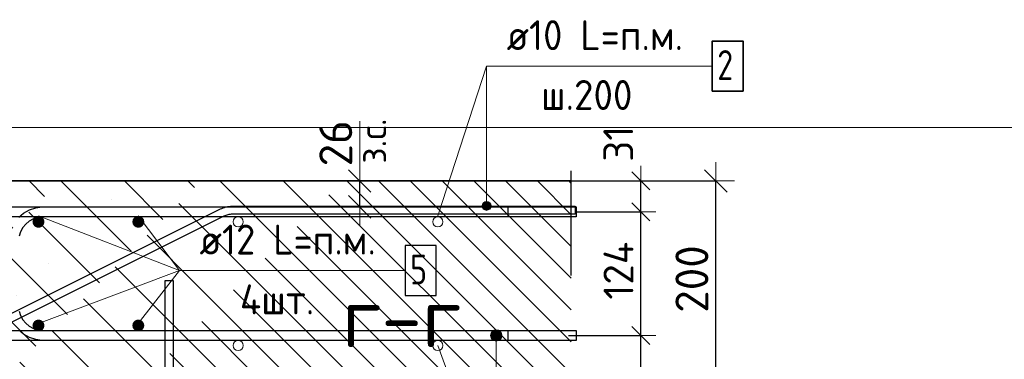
# Model space of a CAD drawing. Header units: metres. Extents: x -38 to 107, y -15 to 21.
# Tile 66 of 133: x 72.167 to 73.153, y 3.439 to 3.78. Entities that reach past the tile are written whole.
import ezdxf

# ---------------------------------------------------------------- set-up
doc = ezdxf.new("R2010")
doc.units = ezdxf.units.M
doc.header["$PDMODE"] = 65
doc.linetypes.add('______4', pattern=[0.135, 0.105, -0.03])
for name, color, linetype, lineweight in [('XR$3$Арм. стержнями верхней зоны', 180, 'Continuous', 35), ('XR$3$Арм. стержнями нижней зоны', 180, 'Continuous', 35), ('XR$3$Арм.стержн. Арматура края', 96, 'Continuous', 35), ('XR$3$Арм.стержн. Доп. арматура', 180, 'Continuous', 35), ('XR$3$Размерная линия (1)', 7, 'Continuous', 13), ('XR$3$Размерная линия_ общее', 7, 'Continuous', 13)]:
    doc.layers.add(name, color=color, linetype=linetype, lineweight=lineweight)
doc.styles.add('ISOCPEUR', font='txt')
doc.dimstyles.new('DIMSTYLE_11', dxfattribs={"dimtxt": 0.033, "dimasz": 0.0375, "dimexe": 0, "dimexo": 0, "dimgap": 0.0165, "dimtad": 2, "dimdec": 0, "dimlfac": 1000, "dimrnd": 1, "dimzin": 12, "dimdsep": 46, "dimtxsty": 'ISOCPEUR', "dimblk1": 'ALL_ML_STRICH', "dimblk2": 'ALL_ML_STRICH', "dimsah": 1, "dimcen": 0, "dimclrd": 7, "dimclre": 256, "dimclrt": 7, "dimadec": 0, "dimazin": 0, "dimtfac": 1, "dimtdec": 0, "dimtix": 1, "dimtmove": 2, "dimatfit": 3, "dimfxl": 0, "dimtvp": 1.2, "dimtzin": 0, "dimlwd": 0, "dimlwe": -3, "dimarcsym": 0})
doc.dimstyles.new('DIMSTYLE_12', dxfattribs={"dimtxt": 0.03, "dimasz": 0.03, "dimexe": 0, "dimexo": 0, "dimgap": 0.015, "dimtad": 2, "dimdec": 0, "dimlfac": 1000, "dimrnd": 1, "dimzin": 12, "dimdsep": 46, "dimtxsty": 'ISOCPEUR', "dimblk1": 'ALL_ML_STRICH', "dimblk2": 'ALL_ML_STRICH', "dimsah": 1, "dimcen": 0, "dimclrd": 7, "dimclre": 256, "dimclrt": 7, "dimadec": 0, "dimazin": 0, "dimtfac": 1, "dimtdec": 0, "dimtix": 1, "dimtmove": 2, "dimatfit": 3, "dimfxl": 0, "dimtzin": 0, "dimlwd": 0, "dimlwe": -3, "dimarcsym": 0})
doc.dimstyles.new('DIMSTYLE_14', dxfattribs={"dimtxt": 0.03, "dimasz": 0.03, "dimexe": 0, "dimexo": 0, "dimgap": 0.015, "dimtad": 2, "dimdec": 0, "dimlfac": 1000, "dimrnd": 1, "dimzin": 12, "dimdsep": 46, "dimtxsty": 'ISOCPEUR', "dimblk1": 'ALL_ML_STRICH', "dimblk2": 'ALL_ML_STRICH', "dimsah": 1, "dimcen": 0, "dimclrd": 7, "dimclre": 256, "dimclrt": 7, "dimadec": 0, "dimazin": 0, "dimtfac": 1, "dimtdec": 0, "dimtix": 1, "dimtmove": 2, "dimatfit": 3, "dimfxl": 0, "dimtvp": 1.2, "dimtzin": 0, "dimlwd": 0, "dimlwe": -3, "dimarcsym": 0})
doc.dimstyles.new('DIMSTYLE_8', dxfattribs={"dimtxt": 0.033, "dimasz": 0.0375, "dimexe": 0, "dimexo": 0, "dimgap": 0.0165, "dimtad": 2, "dimdec": 0, "dimlfac": 1000, "dimrnd": 1, "dimzin": 12, "dimdsep": 46, "dimtxsty": 'ISOCPEUR', "dimblk1": 'ALL_ML_STRICH', "dimblk2": 'ALL_ML_STRICH', "dimsah": 1, "dimcen": 0, "dimclrd": 7, "dimclre": 256, "dimclrt": 7, "dimadec": 0, "dimazin": 0, "dimtfac": 1, "dimtdec": 0, "dimtix": 1, "dimtmove": 2, "dimatfit": 3, "dimfxl": 0, "dimtzin": 0, "dimlwd": 0, "dimlwe": -3, "dimarcsym": 0})
pattern_1 = [(135, (0, 0), (-0.031819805, -0.031819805), [0.4, -0.05, 0, -0.05]), (135, (-0.01591, -0.01591), (-0.031819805, -0.031819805), [0.8, -0.1, 0.1, -0.1])]

# ---------------------------------------------------------------- blocks, each defined once
blk = doc.blocks.new('ALL_ML_STRICH')
at = {"color": 0, "linetype": 'ByBlock', "lineweight": -2}
for p, q in [((-0.3, -0.3), (0.3, 0.3)), ((0, -0.5), (0, 0.5)), ((-1, 0), (0.5, 0))]:
    blk.add_line(p, q, dxfattribs=at)
blk = doc.blocks.new('*D95')
at = {"layer": 'DEFPOINTS', "color": 7, "linetype": 'Continuous', "lineweight": 13, "transparency": 33554687}
for p in [(72.69287, 3.61831), (72.69287, 3.41831), (72.86441, 3.41831)]:
    blk.add_point(p, dxfattribs=at)
at = {"layer": 'XR$3$Размерная линия_ общее', "color": 253, "linetype": 'Continuous', "lineweight": -2, "true_color": 0xa0a0a0, "transparency": 33554687}
for p, q in [((72.71287, 3.61831), (72.86441, 3.61831)), ((72.71287, 3.41831), (72.86441, 3.41831))]:
    blk.add_line(p, q, dxfattribs=at)
at = {"layer": 'XR$3$Размерная линия_ общее', "color": 7, "linetype": 'Continuous', "lineweight": -2, "transparency": 33554687}
blk.add_line((72.86441, 3.41831), (72.86441, 3.61831), dxfattribs=at)
at = {"layer": 'XR$3$Размерная линия_ общее', "color": 7, "linetype": 'Continuous', "lineweight": 13, "transparency": 33554687, "xscale": 0.0375, "yscale": 0.0375, "zscale": 0.0375}
for p, rotation in [((72.86441, 3.61831), 90), ((72.86441, 3.41831), 270)]:
    blk.add_blockref('ALL_ML_STRICH', p, dxfattribs=dict(at, rotation=rotation))
at = {"layer": 'XR$3$Размерная линия_ общее', "color": 7, "linetype": 'Continuous', "lineweight": 13, "transparency": 33554687, "insert": (72.84041, 3.51996), "char_height": 0.033, "width": 0.099, "attachment_point": 5, "rotation": 90, "style": 'ISOCPEUR'}
blk.add_mtext('\\A1;{200}', dxfattribs=at)
blk = doc.blocks.new('*D164')
at = {"layer": 'DEFPOINTS', "color": 7, "linetype": 'Continuous', "lineweight": 13, "transparency": 33554687}
for p in [(72.4677, 3.61831), (72.4677, 3.59231), (72.50769, 3.59231)]:
    blk.add_point(p, dxfattribs=at)
at = {"layer": 'XR$3$Размерная линия_ общее', "color": 253, "linetype": 'Continuous', "lineweight": -2, "true_color": 0xa0a0a0, "transparency": 33554687}
for p, q in [((72.4877, 3.61831), (72.50769, 3.61831)), ((72.4877, 3.59231), (72.50769, 3.59231))]:
    blk.add_line(p, q, dxfattribs=at)
at = {"layer": 'XR$3$Размерная линия_ общее', "color": 7, "linetype": 'Continuous', "lineweight": -2, "transparency": 33554687}
blk.add_line((72.50769, 3.59231), (72.50769, 3.61831), dxfattribs=at)
at = {"layer": 'XR$3$Размерная линия_ общее', "color": 7, "linetype": 'Continuous', "lineweight": 13, "transparency": 33554687, "xscale": 0.0375, "yscale": 0.0375, "zscale": 0.0375}
for p, rotation in [((72.50769, 3.61831), 90), ((72.50769, 3.59231), 270)]:
    blk.add_blockref('ALL_ML_STRICH', p, dxfattribs=dict(at, rotation=rotation))
at = {"layer": 'XR$3$Размерная линия_ общее', "color": 7, "linetype": 'Continuous', "lineweight": 13, "transparency": 33554687, "insert": (72.50722, 3.63567), "char_height": 0.027, "width": 0.00135, "attachment_point": 1, "rotation": 90, "line_spacing_factor": 0.60241, "style": 'ISOCPEUR'}
blk.add_mtext('з.с.', dxfattribs=at)
at = {"layer": 'XR$3$Размерная линия_ общее', "color": 7, "linetype": 'Continuous', "lineweight": 13, "transparency": 33554687, "insert": (72.48369, 3.65603), "char_height": 0.033, "width": 0.066, "attachment_point": 5, "rotation": 90, "style": 'ISOCPEUR'}
blk.add_mtext('\\A1;{26}', dxfattribs=at)
blk = doc.blocks.new('*D213')
at = {"layer": 'DEFPOINTS', "color": 7, "linetype": 'Continuous', "lineweight": 13, "transparency": 33554687}
for p in [(72.69675, 3.46331), (72.7096, 3.41831), (72.78941, 3.41831)]:
    blk.add_point(p, dxfattribs=at)
at = {"layer": 'XR$3$Размерная линия (1)', "color": 9, "linetype": 'Continuous', "lineweight": -2, "true_color": 0xc7c7c7, "transparency": 33554687}
for p, q in [((72.71675, 3.46331), (72.78941, 3.46331)), ((72.7296, 3.41831), (72.78941, 3.41831))]:
    blk.add_line(p, q, dxfattribs=at)
at = {"layer": 'XR$3$Размерная линия (1)', "color": 7, "linetype": 'Continuous', "lineweight": -2, "transparency": 33554687}
blk.add_line((72.78941, 3.41831), (72.78941, 3.46331), dxfattribs=at)
at = {"layer": 'XR$3$Размерная линия (1)', "color": 7, "linetype": 'Continuous', "lineweight": 13, "transparency": 33554687, "xscale": 0.03, "yscale": 0.03, "zscale": 0.03}
for p, rotation in [((72.78941, 3.46331), 90), ((72.78941, 3.41831), 270)]:
    blk.add_blockref('ALL_ML_STRICH', p, dxfattribs=dict(at, rotation=rotation))
at = {"layer": 'XR$3$Размерная линия (1)', "color": 7, "linetype": 'Continuous', "lineweight": 13, "transparency": 33554687, "insert": (72.76691, 3.38455), "char_height": 0.03, "width": 0.06, "attachment_point": 5, "rotation": 90, "style": 'ISOCPEUR'}
blk.add_mtext('\\A1;{45}', dxfattribs=at)
blk = doc.blocks.new('*D214')
at = {"layer": 'DEFPOINTS', "color": 7, "linetype": 'Continuous', "lineweight": 13, "transparency": 33554687}
for p in [(72.70378, 3.58731), (72.69675, 3.46331), (72.78941, 3.46331)]:
    blk.add_point(p, dxfattribs=at)
at = {"layer": 'XR$3$Размерная линия (1)', "color": 9, "linetype": 'Continuous', "lineweight": -2, "true_color": 0xc7c7c7, "transparency": 33554687}
for p, q in [((72.72378, 3.58731), (72.78941, 3.58731)), ((72.71675, 3.46331), (72.78941, 3.46331))]:
    blk.add_line(p, q, dxfattribs=at)
at = {"layer": 'XR$3$Размерная линия (1)', "color": 7, "linetype": 'Continuous', "lineweight": -2, "transparency": 33554687}
blk.add_line((72.78941, 3.46331), (72.78941, 3.58731), dxfattribs=at)
at = {"layer": 'XR$3$Размерная линия (1)', "color": 7, "linetype": 'Continuous', "lineweight": 13, "transparency": 33554687, "xscale": 0.03, "yscale": 0.03, "zscale": 0.03}
for p, rotation in [((72.78941, 3.58731), 90), ((72.78941, 3.46331), 270)]:
    blk.add_blockref('ALL_ML_STRICH', p, dxfattribs=dict(at, rotation=rotation))
at = {"layer": 'XR$3$Размерная линия (1)', "color": 7, "linetype": 'Continuous', "lineweight": 13, "transparency": 33554687, "insert": (72.76691, 3.52831), "char_height": 0.03, "width": 0.09, "attachment_point": 5, "rotation": 90, "style": 'ISOCPEUR'}
blk.add_mtext('\\A1;{124}', dxfattribs=at)
blk = doc.blocks.new('*D215')
at = {"layer": 'DEFPOINTS', "color": 7, "linetype": 'Continuous', "lineweight": 13, "transparency": 33554687}
for p in [(72.68591, 3.61831), (72.70378, 3.58731), (72.78941, 3.58731)]:
    blk.add_point(p, dxfattribs=at)
at = {"layer": 'XR$3$Размерная линия (1)', "color": 9, "linetype": 'Continuous', "lineweight": -2, "true_color": 0xc7c7c7, "transparency": 33554687}
for p, q in [((72.70591, 3.61831), (72.78941, 3.61831)), ((72.72378, 3.58731), (72.78941, 3.58731))]:
    blk.add_line(p, q, dxfattribs=at)
at = {"layer": 'XR$3$Размерная линия (1)', "color": 7, "linetype": 'Continuous', "lineweight": -2, "transparency": 33554687}
blk.add_line((72.78941, 3.58731), (72.78941, 3.61831), dxfattribs=at)
at = {"layer": 'XR$3$Размерная линия (1)', "color": 7, "linetype": 'Continuous', "lineweight": 13, "transparency": 33554687, "xscale": 0.03, "yscale": 0.03, "zscale": 0.03}
for p, rotation in [((72.78941, 3.61831), 90), ((72.78941, 3.58731), 270)]:
    blk.add_blockref('ALL_ML_STRICH', p, dxfattribs=dict(at, rotation=rotation))
at = {"layer": 'XR$3$Размерная линия (1)', "color": 7, "linetype": 'Continuous', "lineweight": 13, "transparency": 33554687, "insert": (72.76667, 3.6556), "char_height": 0.03, "width": 0.06, "attachment_point": 5, "rotation": 90, "style": 'ISOCPEUR'}
blk.add_mtext('\\A1;{31}', dxfattribs=at)

msp = doc.modelspace()

# ---------------------------------------------------------------- hatches: boundary and pattern name
at = {"linetype": 'Continuous', "lineweight": 13, "transparency": 33554687}
h = msp.add_hatch(dxfattribs=at)
h.set_pattern_fill('__________540', scale=0.015, style=0, pattern_type=2)
h.set_pattern_definition(pattern_1)
h.paths.add_polyline_path([(72.34592, 3.61831), (72.12592, 3.61831), (72.12592, 3.49831), (72.04592, 3.45831), (72.04592, 3.25831), (72.34592, 3.25831)], flags=0)
at = {"linetype": 'Continuous', "lineweight": 25, "transparency": 33554687}
h = msp.add_hatch(dxfattribs=at)
h.set_pattern_fill('__________540', scale=0.015, style=0, pattern_type=2)
h.set_pattern_definition(pattern_1)
h.paths.add_polyline_path([(72.34592, 3.61831), (72.34592, 3.41831), (72.71957, 3.41831), (72.71957, 3.61831)], flags=0)
at = {"layer": 'XR$3$Арм. стержнями верхней зоны', "linetype": 'Continuous', "lineweight": 13, "transparency": 33554687}
for points in [[(72.63863, 3.59556), (72.63089, 3.59556), (72.63026, 3.59331)], [(72.63863, 3.59556), (72.63026, 3.59331), (72.63926, 3.59331)], [(72.63926, 3.59331), (72.63026, 3.59331), (72.63089, 3.59106)], [(72.63701, 3.59718), (72.63251, 3.59718), (72.63089, 3.59556)], [(72.63701, 3.59718), (72.63089, 3.59556), (72.63863, 3.59556)], [(72.63926, 3.59331), (72.63089, 3.59106), (72.63863, 3.59106)], [(72.63863, 3.59106), (72.63089, 3.59106), (72.63251, 3.58944)], [(72.63251, 3.59718), (72.63701, 3.59718), (72.63476, 3.59781)], [(72.63863, 3.59106), (72.63251, 3.58944), (72.63701, 3.58944)], [(72.63701, 3.58944), (72.63251, 3.58944), (72.63476, 3.58881)]]:
    msp.add_hatch(color=7, dxfattribs=at).paths.add_polyline_path(points)
at = {"layer": 'XR$3$Арм. стержнями нижней зоны', "linetype": 'Continuous', "lineweight": 13, "transparency": 33554687}
for points in [[(72.6388, 3.46331), (72.65005, 3.46331), (72.64926, 3.46612)], [(72.6388, 3.46331), (72.64926, 3.46612), (72.63959, 3.46612)], [(72.63959, 3.46049), (72.65005, 3.46331), (72.6388, 3.46331)], [(72.63959, 3.46612), (72.64926, 3.46612), (72.64724, 3.46814)], [(72.63959, 3.46612), (72.64724, 3.46814), (72.64161, 3.46814)], [(72.63959, 3.46049), (72.64926, 3.46049), (72.65005, 3.46331)], [(72.64161, 3.46814), (72.64724, 3.46814), (72.64442, 3.46893)], [(72.64161, 3.45847), (72.64926, 3.46049), (72.63959, 3.46049)], [(72.64161, 3.45847), (72.64724, 3.45847), (72.64926, 3.46049)], [(72.64724, 3.45847), (72.64161, 3.45847), (72.64442, 3.45768)]]:
    msp.add_hatch(color=7, dxfattribs=at).paths.add_polyline_path(points)
at = {"layer": 'XR$3$Арм.стержн. Доп. арматура', "linetype": 'Continuous', "lineweight": 50, "transparency": 33554687}
for points in [[(72.19192, 3.57731), (72.19146, 3.5796), (72.19016, 3.58155), (72.18821, 3.58285), (72.18592, 3.58331), (72.18362, 3.58285), (72.18167, 3.58155), (72.18037, 3.5796), (72.17992, 3.57731), (72.18037, 3.57501), (72.18167, 3.57306), (72.18362, 3.57176), (72.18592, 3.57131), (72.18821, 3.57176), (72.19016, 3.57306), (72.19146, 3.57501)], [(72.29192, 3.57731), (72.29146, 3.5796), (72.29016, 3.58155), (72.28821, 3.58285), (72.28592, 3.58331), (72.28362, 3.58285), (72.28167, 3.58155), (72.28037, 3.5796), (72.27992, 3.57731), (72.28037, 3.57501), (72.28167, 3.57306), (72.28362, 3.57176), (72.28592, 3.57131), (72.28821, 3.57176), (72.29016, 3.57306), (72.29146, 3.57501)], [(72.19192, 3.47331), (72.19146, 3.4756), (72.19016, 3.47755), (72.18821, 3.47885), (72.18592, 3.47931), (72.18362, 3.47885), (72.18167, 3.47755), (72.18037, 3.4756), (72.17992, 3.47331), (72.18037, 3.47101), (72.18167, 3.46906), (72.18362, 3.46776), (72.18592, 3.46731), (72.18821, 3.46776), (72.19016, 3.46906), (72.19146, 3.47101)], [(72.29192, 3.47331), (72.29146, 3.4756), (72.29016, 3.47755), (72.28821, 3.47885), (72.28592, 3.47931), (72.28362, 3.47885), (72.28167, 3.47755), (72.28037, 3.4756), (72.27992, 3.47331), (72.28037, 3.47101), (72.28167, 3.46906), (72.28362, 3.46776), (72.28592, 3.46731), (72.28821, 3.46776), (72.29016, 3.46906), (72.29146, 3.47101)]]:
    msp.add_hatch(color=34, dxfattribs=at).paths.add_polyline_path(points)

# ---------------------------------------------------------------- linework, layer by layer
at = {"color": 7, "linetype": 'Continuous', "lineweight": 13, "transparency": 33554687}
for p, q in [((72.58592, 3.58326), (72.63476, 3.73347)), ((86.41979, 3.67171), (67.91979, 3.67171)), ((72.50769, 3.61831), (72.50769, 3.67831)), ((72.58595, 3.45326), (72.64442, 3.29473))]:
    msp.add_line(p, q, dxfattribs=at)
at = {"color": 7, "linetype": '______4', "lineweight": 25, "transparency": 33554687}
msp.add_line((72.71957, 3.31831), (72.71957, 3.71831), dxfattribs=at)
at = {"color": 7, "linetype": 'Continuous', "lineweight": 35, "transparency": 33554687}
for p, q in [((72.34592, 3.61831), (72.12592, 3.61831)), ((72.71957, 3.61831), (72.34592, 3.61831))]:
    msp.add_line(p, q, dxfattribs=at)
at = {"color": 7, "linetype": 'Continuous', "lineweight": 13, "transparency": 33554687}
for centre in [(72.38592, 3.57726), (72.58592, 3.57726), (72.38595, 3.45326), (72.58595, 3.45326)]:
    msp.add_circle(centre, 0.005, dxfattribs=at)
at = {"layer": 'XR$3$Арм. стержнями верхней зоны', "color": 7, "linetype": 'Continuous', "lineweight": 13, "transparency": 33554687}
for p, q in [((72.63476, 3.73347), (72.86076, 3.73347)), ((72.63476, 3.73347), (72.63476, 3.59331)), ((72.63026, 3.59331), (72.63026, 3.59331)), ((72.63476, 3.59781), (72.63476, 3.59781)), ((72.63926, 3.59331), (72.63926, 3.59331)), ((72.63476, 3.58881), (72.63476, 3.58881))]:
    msp.add_line(p, q, dxfattribs=at)
at = {"layer": 'XR$3$Арм. стержнями верхней зоны', "color": 7, "linetype": 'Continuous', "lineweight": 35, "transparency": 33554687}
msp.add_lwpolyline([(72.86076, 3.70847), (72.89176, 3.70847), (72.89176, 3.75847), (72.86076, 3.75847), (72.86076, 3.70847)], dxfattribs=at)
at = {"layer": 'XR$3$Арм. стержнями верхней зоны', "color": 4, "linetype": 'Continuous', "lineweight": 25, "transparency": 33554687}
msp.add_lwpolyline([(72.14592, 3.59231), (72.72457, 3.59231), (72.72457, 3.58231), (72.14592, 3.58231), (72.14592, 3.59231)], dxfattribs=at)
at = {"layer": 'XR$3$Арм. стержнями верхней зоны', "color": 7, "linetype": 'Continuous', "lineweight": 13, "transparency": 33554687}
msp.add_circle((72.63476, 3.59331), 0.0045, dxfattribs=at)
at = {"layer": 'XR$3$Арм. стержнями нижней зоны', "color": 7, "linetype": 'Continuous', "lineweight": 13, "transparency": 33554687}
for p, q in [((72.6388, 3.46331), (72.6388, 3.46331)), ((72.64442, 3.46893), (72.64442, 3.46893)), ((72.64442, 3.29473), (72.64442, 3.46331)), ((72.65005, 3.46331), (72.65005, 3.46331)), ((72.64442, 3.45768), (72.64442, 3.45768))]:
    msp.add_line(p, q, dxfattribs=at)
at = {"layer": 'XR$3$Арм. стержнями нижней зоны', "color": 4, "linetype": 'Continuous', "lineweight": 25, "transparency": 33554687}
msp.add_lwpolyline([(72.14592, 3.46831), (72.72457, 3.46831), (72.72457, 3.45831), (72.14592, 3.45831), (72.14592, 3.46831)], dxfattribs=at)
at = {"layer": 'XR$3$Арм. стержнями нижней зоны', "color": 7, "linetype": 'Continuous', "lineweight": 13, "transparency": 33554687}
msp.add_circle((72.64442, 3.46331), 0.00563, dxfattribs=at)
at = {"layer": 'XR$3$Арм.стержн. Арматура края', "color": 40, "linetype": 'Continuous', "lineweight": 25, "transparency": 33554687}
for points in [[(72.08557, 3.44904), (72.36809, 3.59017), (72.36945, 3.59078), (72.37088, 3.59133), (72.37234, 3.59181), (72.37382, 3.5922), (72.37531, 3.59251), (72.37683, 3.59274), (72.37836, 3.59288), (72.37985, 3.59294), (72.72357, 3.59294), (72.72357, 3.58494), (72.38002, 3.58494), (72.3789, 3.5849), (72.37781, 3.58479), (72.37672, 3.58463), (72.37566, 3.58441), (72.3746, 3.58413), (72.37356, 3.58379), (72.37253, 3.58339), (72.37151, 3.58294), (72.0895, 3.44206)], [(72.32092, 3.51831), (72.32092, 3.30998), (72.32024, 3.3051), (72.31856, 3.30002), (72.31594, 3.29535), (72.31273, 3.2915), (72.30888, 3.28828), (72.3042, 3.28566), (72.29912, 3.28399), (72.29424, 3.28331), (72.09759, 3.28331)], [(72.09815, 3.29131), (72.29368, 3.29131), (72.2973, 3.29181), (72.30096, 3.29302), (72.30432, 3.2949), (72.30705, 3.29718), (72.30933, 3.29991), (72.31121, 3.30326), (72.31241, 3.30692), (72.31292, 3.31054), (72.31292, 3.51831), (72.32092, 3.51831)]]:
    msp.add_lwpolyline(points, dxfattribs=at)
at = {"layer": 'XR$3$Арм.стержн. Арматура края', "color": 4, "linetype": 'Continuous', "lineweight": 25, "transparency": 33554687}
for points in [[(72.16615, 3.58207), (72.17097, 3.58609), (72.17681, 3.58936), (72.18316, 3.59146), (72.18926, 3.59231), (72.65592, 3.59231), (72.65592, 3.58231)], [(72.65592, 3.58231), (72.18995, 3.58231), (72.18543, 3.58168), (72.18086, 3.58017), (72.17666, 3.57782), (72.17325, 3.57497), (72.1704, 3.57156), (72.16805, 3.56737), (72.16654, 3.56279)], [(72.16654, 3.48783), (72.16805, 3.48325), (72.1704, 3.47905), (72.17325, 3.47564), (72.17666, 3.47279), (72.18086, 3.47044), (72.18543, 3.46894), (72.18995, 3.46831), (72.65592, 3.46831), (72.65592, 3.45831), (72.18926, 3.45831), (72.18316, 3.45916), (72.17681, 3.46125), (72.17097, 3.46452), (72.16615, 3.46854)]]:
    msp.add_lwpolyline(points, dxfattribs=at)
at = {"layer": 'XR$3$Арм.стержн. Доп. арматура', "color": 7, "linetype": 'Continuous', "lineweight": 13, "transparency": 33554687}
for q in [(72.18592, 3.58331), (72.28592, 3.58331), (72.18592, 3.47531), (72.28592, 3.47531), (72.55317, 3.52847)]:
    msp.add_line((72.32717, 3.52847), q, dxfattribs=at)
at = {"layer": 'XR$3$Арм.стержн. Доп. арматура', "color": 7, "linetype": 'Continuous', "lineweight": 25, "transparency": 33554687}
msp.add_lwpolyline([(72.55317, 3.50347), (72.58417, 3.50347), (72.58417, 3.55347), (72.55317, 3.55347), (72.55317, 3.50347)], dxfattribs=at)

# ---------------------------------------------------------------- texts
at = {"color": 7, "linetype": 'Continuous', "lineweight": 13, "transparency": 33554687, "insert": (72.49004, 3.48175), "char_height": 0.06, "width": 0.1533913, "attachment_point": 4, "style": 'ISOCPEUR'}
msp.add_mtext('\\A1;{\\fISOCPEUR|i0|b0;\\H0.060000;\\W1.000000;\\C7;г-г}\\P', dxfattribs=at)
at = {"layer": 'XR$3$Арм. стержнями верхней зоны', "color": 7, "linetype": 'Continuous', "lineweight": 25, "transparency": 33554687, "char_height": 0.03, "attachment_point": 7, "style": 'ISOCPEUR'}
for s, insert, width in [('\\W0.94;ø10 L=п.м.', (72.65476, 3.74947), 0.1999832), ('\\W0.78;2', (72.86576, 3.71947), 0.0326407), ('\\W0.95;ш.200 ', (72.68926, 3.68947), 0.1311996)]:
    msp.add_mtext(s, dxfattribs=dict(at, insert=insert, width=width))
at = {"layer": 'XR$3$Арм.стержн. Доп. арматура', "color": 7, "linetype": 'Continuous', "lineweight": 25, "transparency": 33554687, "char_height": 0.03, "attachment_point": 7, "style": 'ISOCPEUR'}
for s, insert, width in [('\\W0.94;ø12 L=п.м.', (72.34717, 3.54447), 0.1999831), ('\\W0.78;5', (72.55817, 3.51447), 0.0326407), ('\\W0.95;4шт. ', (72.38767, 3.48447), 0.1191576)]:
    msp.add_mtext(s, dxfattribs=dict(at, insert=insert, width=width))

# ---------------------------------------------------------------- dimensions: what is measured, and where the dimension line sits
at = {"layer": 'XR$3$Размерная линия (1)', "color": 7, "linetype": 'Continuous', "lineweight": 13, "transparency": 33554687}
for base, p1, p2, dimstyle, picture, middle in [((72.78941, 3.61831), (72.72378, 3.58731), (72.70591, 3.61831), 'DIMSTYLE_14', '*D215', (72.76667, 3.6556)), ((72.78941, 3.58731), (72.71675, 3.46331), (72.72378, 3.58731), 'DIMSTYLE_12', '*D214', (72.76691, 3.52831)), ((72.78941, 3.46331), (72.7296, 3.41831), (72.71675, 3.46331), 'DIMSTYLE_14', '*D213', (72.76691, 3.38455))]:
    dim = msp.add_linear_dim(base=base, p1=p1, p2=p2, angle=90, dimstyle=dimstyle, override={"dimpost": '<>', "dimclrd": 7, "dimclre": 9, "dimclrt": 7, "dimlwd": 0, "dimlwe": 65533}, dxfattribs=at)
    dim.commit()
    dim.dimension.update_dxf_attribs({"geometry": picture, "text_midpoint": middle, "dimtype": 160})
at = {"layer": 'XR$3$Размерная линия_ общее', "color": 7, "linetype": 'Continuous', "lineweight": 13, "transparency": 33554687}
dim = msp.add_linear_dim(base=(72.50769, 3.61831), p1=(72.4877, 3.59231), p2=(72.4877, 3.61831), angle=90, text='<>\\Xз.с.', dimstyle='DIMSTYLE_11', override={"dimpost": '<>', "dimclrd": 7, "dimclre": 253, "dimclrt": 7, "dimlwd": 0, "dimlwe": 65533}, dxfattribs=at)
dim.commit()
dim.dimension.update_dxf_attribs({"geometry": '*D164', "text_midpoint": (72.48369, 3.65603), "dimtype": 160})
dim = msp.add_linear_dim(base=(72.86441, 3.61831), p1=(72.71287, 3.41831), p2=(72.71287, 3.61831), angle=90, dimstyle='DIMSTYLE_8', override={"dimpost": '<>', "dimclrd": 7, "dimclre": 253, "dimclrt": 7, "dimlwd": 0, "dimlwe": 65533}, dxfattribs=at)
dim.commit()
dim.dimension.update_dxf_attribs({"geometry": '*D95', "text_midpoint": (72.84041, 3.51996), "dimtype": 160})

doc.saveas('drawing.dxf')
